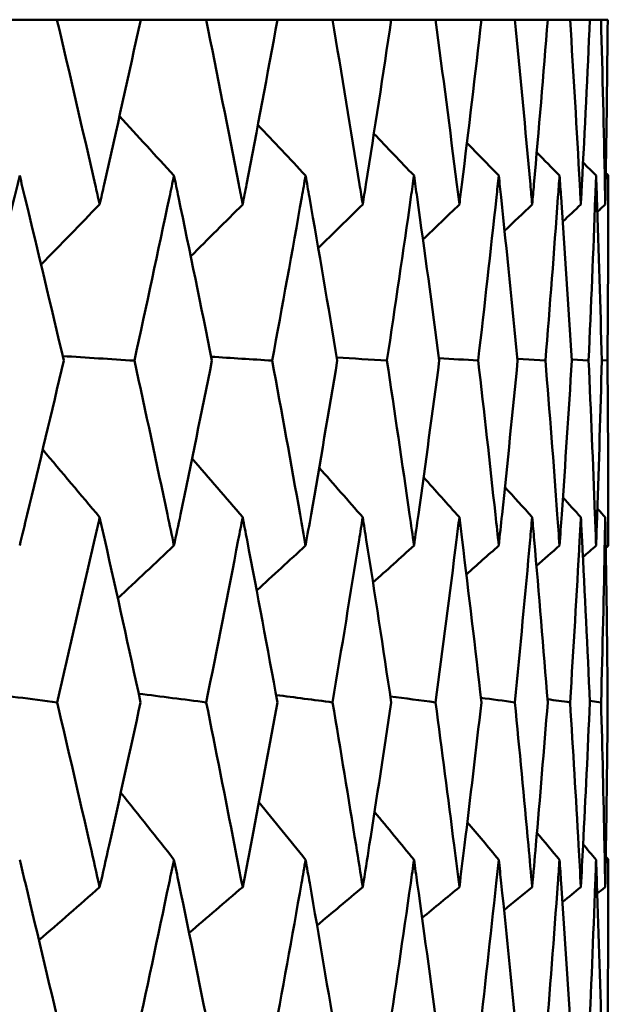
# Model space of a CAD drawing. Header units: millimetres. Extents: x 61 to 1929, y 482 to 2664.
# Tile 59 of 219: x 577.47 to 579.37, y 567.07 to 570.26. Entities that reach past the tile are written whole.
import ezdxf

# ---------------------------------------------------------------- set-up
doc = ezdxf.new("R2010")
doc.units = ezdxf.units.MM
doc.header["$LTSCALE"] = 10
doc.layers.add('Widoczne (ISO)', color=7, linetype='Continuous', lineweight=50)

msp = doc.modelspace()

# ---------------------------------------------------------------- linework, layer by layer
at = {"layer": 'Widoczne (ISO)'}
for p, q in [((577.346494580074, 570.2568936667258), (577.5913024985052, 570.2568936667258)), ((577.8620064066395, 570.256893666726), (577.5913024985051, 570.2568936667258)), ((577.8620064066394, 570.2568936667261), (578.0736649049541, 570.2568936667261)), ((578.304555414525, 570.2568936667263), (578.0736649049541, 570.2568936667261)), ((578.304555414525, 570.2568936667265), (578.4822291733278, 570.2568936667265)), ((578.672395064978, 570.2568936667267), (578.4822291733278, 570.2568936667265)), ((578.6723950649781, 570.2568936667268), (578.8153828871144, 570.2568936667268)), ((578.964073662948, 570.256893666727), (578.8153828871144, 570.2568936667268)), ((578.9640736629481, 570.2568936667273), (579.071811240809, 570.2568936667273)), ((579.1784400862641, 570.2568936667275), (579.071811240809, 570.2568936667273)), ((579.1784400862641, 570.2568936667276), (579.2505022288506, 570.2568936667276)), ((579.3146483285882, 570.2568936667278), (579.2505022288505, 570.2568936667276)), ((579.3146483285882, 570.256893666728), (579.3507506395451, 570.256893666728)), ((579.3721608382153, 570.2568936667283), (579.3507506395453, 570.256893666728)), ((579.0803448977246, 569.160425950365), (579.1709585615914, 569.1542862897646)), ((579.25609599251, 569.1580701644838), (579.3104824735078, 569.1542862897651)), ((579.3532184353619, 569.1555861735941), (579.3713270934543, 569.1542862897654)), ((579.3143493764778, 568.0542968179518), (579.3507961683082, 568.0491296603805))]:
    msp.add_line(p, q, dxfattribs=at)
msp.add_circle((559.3742270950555, 532.2568936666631), 50.00000000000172, dxfattribs=at)
for points, knots in [([(577.5913024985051, 570.2568936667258), (577.6331374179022, 570.079272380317), (577.6742531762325, 569.9016224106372), (577.7195491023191, 569.7023986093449), (577.7244396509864, 569.6808417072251), (577.7293196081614, 569.6592844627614)], [0, 0, 0, 0, 0.06135238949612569, 0.06135238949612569, 0.06879633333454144, 0.06879633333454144, 0.06879633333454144, 0.06879633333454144]), ([(577.7293196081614, 569.6592844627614), (577.734194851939, 569.6808208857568), (577.7390599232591, 569.7023569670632), (577.7839718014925, 569.9015807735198), (577.8233373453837, 570.0792515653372), (577.8620064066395, 570.256893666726)], [0.05393723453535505, 0.05393723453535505, 0.05393723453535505, 0.05393723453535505, 0.06137398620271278, 0.06137398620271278, 0.122733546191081, 0.122733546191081, 0.122733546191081, 0.122733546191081]), ([(578.0736649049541, 570.2568936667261), (578.1096200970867, 570.0792723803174), (578.1448399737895, 569.9016224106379), (578.1835071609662, 569.7023986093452), (578.1876802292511, 569.6808417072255), (578.1918424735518, 569.6592844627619)], [0, 0, 0, 0, 0.06135238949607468, 0.06135238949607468, 0.06879633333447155, 0.06879633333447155, 0.06879633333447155, 0.06879633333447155]), ([(578.1918424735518, 569.6592844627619), (578.1960006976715, 569.6808208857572), (578.2001484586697, 569.7023569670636), (578.2384219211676, 569.9015807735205), (578.2718466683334, 570.0792515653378), (578.304555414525, 570.2568936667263)], [0.05393723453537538, 0.05393723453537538, 0.05393723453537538, 0.05393723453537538, 0.0613739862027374, 0.0613739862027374, 0.1227335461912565, 0.1227335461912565, 0.1227335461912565, 0.1227335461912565]), ([(578.4822291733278, 570.2568936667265), (578.5121627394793, 570.0792723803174), (578.5413477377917, 569.9016224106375), (578.573233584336, 569.7023986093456), (578.5766727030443, 569.6808417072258), (578.5801008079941, 569.6592844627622)], [0, 0, 0, 0, 0.06135238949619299, 0.06135238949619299, 0.06879633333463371, 0.06879633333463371, 0.06879633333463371, 0.06879633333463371]), ([(578.5801008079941, 569.6592844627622), (578.5835256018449, 569.6808208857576), (578.5869396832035, 569.7023569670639), (578.6184236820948, 569.9015807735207), (578.6457757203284, 570.079251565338), (578.672395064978, 570.2568936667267)], [0.05393723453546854, 0.05393723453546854, 0.05393723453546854, 0.05393723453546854, 0.06137398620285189, 0.06137398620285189, 0.1227335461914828, 0.1227335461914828, 0.1227335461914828, 0.1227335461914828]), ([(578.8153828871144, 570.2568936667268), (578.8391766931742, 570.0792723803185), (578.8622116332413, 569.9016224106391), (578.8871903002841, 569.702398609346), (578.8898818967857, 569.6808417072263), (578.8925623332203, 569.6592844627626)], [0, 0, 0, 0, 0.06135238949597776, 0.06135238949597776, 0.06879633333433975, 0.06879633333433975, 0.06879633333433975, 0.06879633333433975]), ([(578.8925623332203, 569.6592844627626), (578.8952401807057, 569.680820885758), (578.8979071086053, 569.7023569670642), (578.9224773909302, 569.9015807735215), (578.9436487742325, 570.0792515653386), (578.964073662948, 570.2568936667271)], [0.05393723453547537, 0.05393723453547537, 0.05393723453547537, 0.05393723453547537, 0.06137398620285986, 0.06137398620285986, 0.1227335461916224, 0.1227335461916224, 0.1227335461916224, 0.1227335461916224]), ([(579.071811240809, 570.2568936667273), (579.0893713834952, 570.0792723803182), (579.1061653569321, 569.9016224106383), (579.1241382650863, 569.7023986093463), (579.1260717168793, 569.6808417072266), (579.1279939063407, 569.659284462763)], [0, 0, 0, 0, 0.06135238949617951, 0.06135238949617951, 0.06879633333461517, 0.06879633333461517, 0.06879633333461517, 0.06879633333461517]), ([(579.1279939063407, 569.659284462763), (579.1299142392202, 569.6808208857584), (579.1318234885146, 569.7023569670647), (579.1493830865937, 569.9015807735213), (579.1642902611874, 570.0792515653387), (579.1784400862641, 570.2568936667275)], [0.05393723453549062, 0.05393723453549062, 0.05393723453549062, 0.05393723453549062, 0.06137398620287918, 0.06137398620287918, 0.1227335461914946, 0.1227335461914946, 0.1227335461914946, 0.1227335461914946]), ([(579.2505022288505, 570.2568936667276), (579.2617594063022, 570.0792723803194), (579.2722461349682, 569.9016224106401), (579.2831423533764, 569.7023986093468), (579.28431003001, 569.680841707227), (579.2854663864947, 569.6592844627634)], [0, 0, 0, 0, 0.06135238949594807, 0.06135238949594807, 0.06879633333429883, 0.06879633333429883, 0.06879633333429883, 0.06879633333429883]), ([(579.2854663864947, 569.6592844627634), (579.2866216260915, 569.6808208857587), (579.287765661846, 569.702356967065), (579.298245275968, 569.9015807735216), (579.3068294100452, 570.0792515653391), (579.3146483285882, 570.2568936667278)], [0.05393723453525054, 0.05393723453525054, 0.05393723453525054, 0.05393723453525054, 0.06137398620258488, 0.06137398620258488, 0.1227335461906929, 0.1227335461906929, 0.1227335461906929, 0.1227335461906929]), ([(579.3507506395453, 570.256893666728), (579.355660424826, 570.0792723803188), (579.3597985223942, 569.9016224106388), (579.3635750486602, 569.7023986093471), (579.3639723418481, 569.6808417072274), (579.3643583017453, 569.6592844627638)], [0, 0, 0, 0, 0.06135238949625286, 0.06135238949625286, 0.06879633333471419, 0.06879633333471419, 0.06879633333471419, 0.06879633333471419]), ([(579.3643583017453, 569.6592844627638), (579.3647438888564, 569.6808208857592), (579.3651181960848, 569.7023569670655), (579.3684764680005, 569.9015807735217), (579.3707036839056, 570.0792515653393), (579.3721608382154, 570.2568936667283)], [0.05393723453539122, 0.05393723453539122, 0.05393723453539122, 0.05393723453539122, 0.06137398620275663, 0.06137398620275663, 0.1227335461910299, 0.1227335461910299, 0.1227335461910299, 0.1227335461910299]), ([(577.4707681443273, 569.7526744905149), (577.4651379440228, 569.7294635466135), (577.4594963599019, 569.706252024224), (577.4109287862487, 569.5068245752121), (577.36735702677, 569.3305695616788), (577.3231341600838, 569.1542862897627)], [0.05804162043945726, 0.05804162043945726, 0.05804162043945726, 0.05804162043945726, 0.06605558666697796, 0.06605558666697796, 0.1268939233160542, 0.1268939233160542, 0.1268939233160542, 0.1268939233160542]), ([(577.6131541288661, 569.154286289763), (577.5720268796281, 569.3305425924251), (577.5301888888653, 569.5067706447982), (577.482029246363, 569.7061981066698), (577.4764048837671, 569.7294365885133), (577.4707681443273, 569.7526744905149)], [0.005238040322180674, 0.005238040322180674, 0.005238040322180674, 0.005238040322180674, 0.06606705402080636, 0.06606705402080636, 0.07409032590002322, 0.07409032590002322, 0.07409032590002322, 0.07409032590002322]), ([(577.9697568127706, 569.7526744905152), (577.9648889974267, 569.7294635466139), (577.9600094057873, 569.7062520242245), (577.9179851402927, 569.5068245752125), (577.8801726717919, 569.3305695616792), (577.841686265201, 569.154286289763)], [0.05804162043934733, 0.05804162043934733, 0.05804162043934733, 0.05804162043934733, 0.06605558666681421, 0.06605558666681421, 0.1268939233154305, 0.1268939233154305, 0.1268939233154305, 0.1268939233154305]), ([(578.0924346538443, 569.1542862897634), (578.0571281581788, 569.3305425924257), (578.0210961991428, 569.5067706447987), (577.9794911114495, 569.7061981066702), (577.9746302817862, 569.7294365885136), (577.9697568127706, 569.7526744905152)], [0.005238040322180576, 0.005238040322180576, 0.005238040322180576, 0.005238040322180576, 0.06606705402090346, 0.06606705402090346, 0.07409032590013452, 0.07409032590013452, 0.07409032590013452, 0.07409032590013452]), ([(578.3953574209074, 569.7526744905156), (578.3912712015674, 569.7294635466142), (578.3871728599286, 569.7062520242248), (578.3518577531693, 569.5068245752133), (578.319953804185, 569.3305695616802), (578.2873557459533, 569.1542862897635)], [0.05804162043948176, 0.05804162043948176, 0.05804162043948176, 0.05804162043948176, 0.0660555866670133, 0.0660555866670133, 0.1268939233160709, 0.1268939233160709, 0.1268939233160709, 0.1268939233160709]), ([(578.4978429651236, 569.1542862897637), (578.4684965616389, 569.3305425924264), (578.4384128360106, 569.5067706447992), (578.4035264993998, 569.7061981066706), (578.399448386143, 569.729436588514), (578.3953574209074, 569.7526744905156)], [0.005238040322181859, 0.005238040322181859, 0.005238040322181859, 0.005238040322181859, 0.06606705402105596, 0.06606705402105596, 0.07409032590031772, 0.07409032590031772, 0.07409032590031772, 0.07409032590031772]), ([(578.7458903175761, 569.7526744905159), (578.7426018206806, 569.7294635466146), (578.7393009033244, 569.7062520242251), (578.710834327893, 569.5068245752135), (578.684964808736, 569.3305695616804), (578.658383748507, 569.1542862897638)], [0.05804162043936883, 0.05804162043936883, 0.05804162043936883, 0.05804162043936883, 0.0660555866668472, 0.0660555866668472, 0.1268939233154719, 0.1268939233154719, 0.1268939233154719, 0.1268939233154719]), ([(578.8277791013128, 569.1542862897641), (578.8045086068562, 569.3305425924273), (578.7804918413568, 569.5067706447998), (578.7524619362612, 569.7061981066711), (578.7491826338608, 569.7294365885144), (578.7458903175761, 569.7526744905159)], [0.005238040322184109, 0.005238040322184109, 0.005238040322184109, 0.005238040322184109, 0.0660670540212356, 0.0660670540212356, 0.07409032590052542, 0.07409032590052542, 0.07409032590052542, 0.07409032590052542]), ([(579.0199721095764, 569.7526744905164), (579.0174943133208, 569.7294635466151), (579.0150038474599, 569.7062520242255), (578.9934981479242, 569.5068245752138), (578.9737651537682, 569.3305695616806), (578.9533059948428, 569.1542862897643)], [0.0580416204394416, 0.0580416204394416, 0.0580416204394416, 0.0580416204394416, 0.06605558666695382, 0.06605558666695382, 0.1268939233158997, 0.1268939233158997, 0.1268939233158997, 0.1268939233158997]), ([(579.0809409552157, 569.1542862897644), (579.063838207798, 569.3305425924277), (579.0459831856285, 569.5067706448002), (579.0249203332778, 569.7061981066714), (579.022452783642, 569.7294365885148), (579.0199721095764, 569.7526744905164)], [0.005238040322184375, 0.005238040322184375, 0.005238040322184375, 0.005238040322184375, 0.0660670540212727, 0.0660670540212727, 0.07409032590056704, 0.07409032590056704, 0.07409032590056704, 0.07409032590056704]), ([(579.2165211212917, 569.7526744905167), (579.2148638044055, 569.7294635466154), (579.2131936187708, 569.7062520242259), (579.1987336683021, 569.5068245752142), (579.1852150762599, 569.3305695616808), (579.1709585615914, 569.1542862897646)], [0.0580416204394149, 0.0580416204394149, 0.0580416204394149, 0.0580416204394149, 0.06605558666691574, 0.06605558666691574, 0.1268939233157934, 0.1268939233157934, 0.1268939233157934, 0.1268939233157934]), ([(579.2563294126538, 569.1542862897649), (579.2454619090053, 569.3305425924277), (579.2338390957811, 569.5067706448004), (579.2198264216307, 569.7061981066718), (579.218180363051, 569.7294365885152), (579.2165211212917, 569.7526744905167)], [0.005238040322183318, 0.005238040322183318, 0.005238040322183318, 0.005238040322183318, 0.0660670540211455, 0.0660670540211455, 0.07409032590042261, 0.07409032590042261, 0.07409032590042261, 0.07409032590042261]), ([(579.3347616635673, 569.7526744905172), (579.3339313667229, 569.7294635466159), (579.3330880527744, 569.7062520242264), (579.3257309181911, 569.5068245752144), (579.3184800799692, 569.330569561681), (579.3104824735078, 569.1542862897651)], [0.05804162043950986, 0.05804162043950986, 0.05804162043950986, 0.05804162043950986, 0.0660555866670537, 0.0660555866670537, 0.1268939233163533, 0.1268939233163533, 0.1268939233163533, 0.1268939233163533]), ([(579.353252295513, 569.1542862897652), (579.3486629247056, 569.3305425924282), (579.3433181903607, 569.5067706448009), (579.3364109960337, 569.7061981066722), (579.335592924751, 569.7294365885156), (579.3347616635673, 569.7526744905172)], [0.005238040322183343, 0.005238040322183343, 0.005238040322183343, 0.005238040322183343, 0.06606705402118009, 0.06606705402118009, 0.07409032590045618, 0.07409032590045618, 0.07409032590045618, 0.07409032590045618]), ([(579.3742270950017, 569.7526744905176), (579.3742270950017, 569.7294635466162), (579.374213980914, 569.7062520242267), (579.373988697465, 569.5068245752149), (579.3730342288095, 569.3305695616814), (579.3713270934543, 569.1542862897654)], [0.05804162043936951, 0.05804162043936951, 0.05804162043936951, 0.05804162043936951, 0.06605558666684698, 0.06605558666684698, 0.1268939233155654, 0.1268939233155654, 0.1268939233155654, 0.1268939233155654]), ([(577.4707681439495, 568.5560427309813), (577.4788722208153, 568.5894861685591), (577.4869519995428, 568.6229291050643), (577.5349885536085, 568.8223537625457), (577.574372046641, 568.9883286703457), (577.6131541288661, 569.154286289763)], [0.04993807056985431, 0.04993807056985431, 0.04993807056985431, 0.04993807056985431, 0.06148209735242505, 0.06148209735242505, 0.1187778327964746, 0.1187778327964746, 0.1187778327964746, 0.1187778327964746]), ([(577.841686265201, 569.154286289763), (577.8779680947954, 568.9883489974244), (577.9136223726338, 568.8223944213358), (577.9557093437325, 568.6229697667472), (577.9627458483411, 568.5895064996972), (577.9697568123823, 568.5560427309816)], [0.004183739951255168, 0.004183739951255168, 0.004183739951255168, 0.004183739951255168, 0.06147247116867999, 0.06147247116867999, 0.07302351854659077, 0.07302351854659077, 0.07302351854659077, 0.07302351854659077]), ([(577.9697568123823, 568.5560427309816), (577.9767635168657, 568.5894861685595), (577.9837452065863, 568.6229291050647), (578.0252293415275, 568.8223537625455), (578.0591414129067, 568.9883286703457), (578.0924346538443, 569.1542862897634)], [0.04993807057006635, 0.04993807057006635, 0.04993807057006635, 0.04993807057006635, 0.06148209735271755, 0.06148209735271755, 0.1187778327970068, 0.1187778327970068, 0.1187778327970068, 0.1187778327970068]), ([(578.2873557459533, 569.1542862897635), (578.3180865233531, 568.9883489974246), (578.3481761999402, 568.8223944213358), (578.3835608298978, 568.6229697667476), (578.3894721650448, 568.5895064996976), (578.3953574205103, 568.556042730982)], [0.004183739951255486, 0.004183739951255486, 0.004183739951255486, 0.004183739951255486, 0.06147247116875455, 0.06147247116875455, 0.07302351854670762, 0.07302351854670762, 0.07302351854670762, 0.07302351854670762]), ([(578.3953574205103, 568.556042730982), (578.4012391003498, 568.5894861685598), (578.4070951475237, 568.622929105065), (578.4418631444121, 568.8223537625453), (578.4701699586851, 568.9883286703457), (578.4978429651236, 569.1542862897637)], [0.04993807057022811, 0.04993807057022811, 0.04993807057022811, 0.04993807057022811, 0.06148209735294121, 0.06148209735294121, 0.1187778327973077, 0.1187778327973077, 0.1187778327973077, 0.1187778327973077]), ([(578.658383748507, 569.1542862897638), (578.6834421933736, 568.9883489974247), (578.7078485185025, 568.8223944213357), (578.7363911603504, 568.6229697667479), (578.7411539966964, 568.5895064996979), (578.7458903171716, 568.5560427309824)], [0.004183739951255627, 0.004183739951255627, 0.004183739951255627, 0.004183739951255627, 0.06147247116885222, 0.06147247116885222, 0.07302351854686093, 0.07302351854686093, 0.07302351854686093, 0.07302351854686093]), ([(578.7458903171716, 568.5560427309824), (578.7506237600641, 568.5894861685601), (578.7553310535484, 568.6229291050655), (578.7832456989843, 568.822353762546), (578.8058355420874, 568.9883286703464), (578.8277791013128, 569.1542862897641)], [0.04993807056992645, 0.04993807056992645, 0.04993807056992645, 0.04993807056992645, 0.06148209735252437, 0.06148209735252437, 0.1187778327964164, 0.1187778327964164, 0.1187778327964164, 0.1187778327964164]), ([(578.9533059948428, 569.1542862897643), (578.9725932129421, 568.9883489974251), (578.9912198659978, 568.8223944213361), (579.0128078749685, 568.6229697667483), (579.0164034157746, 568.5895064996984), (579.0199721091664, 568.5560427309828)], [0.004183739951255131, 0.004183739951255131, 0.004183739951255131, 0.004183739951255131, 0.06147247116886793, 0.06147247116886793, 0.0730235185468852, 0.0730235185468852, 0.0730235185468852, 0.0730235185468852]), ([(579.0199721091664, 568.5560427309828), (579.023538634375, 568.5894861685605), (579.027078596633, 568.6229291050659), (579.0480297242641, 568.8223537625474), (579.0648134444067, 568.9883286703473), (579.0809409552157, 569.1542862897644)], [0.04993807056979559, 0.04993807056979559, 0.04993807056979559, 0.04993807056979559, 0.06148209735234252, 0.06148209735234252, 0.1187778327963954, 0.1187778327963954, 0.1187778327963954, 0.1187778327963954]), ([(579.1709585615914, 569.1542862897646), (579.1843984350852, 568.9883489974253), (579.1971719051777, 568.8223944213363), (579.2117200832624, 568.6229697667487), (579.2141341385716, 568.5895064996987), (579.2165211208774, 568.5560427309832)], [0.00418373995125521, 0.00418373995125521, 0.00418373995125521, 0.00418373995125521, 0.06147247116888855, 0.06147247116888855, 0.07302351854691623, 0.07302351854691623, 0.07302351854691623, 0.07302351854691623]), ([(579.2165211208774, 568.5560427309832), (579.2189066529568, 568.5894861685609), (579.2212653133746, 568.6229291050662), (579.2351702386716, 568.8223537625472), (579.2460815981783, 568.9883286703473), (579.2563294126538, 569.1542862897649)], [0.04993807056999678, 0.04993807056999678, 0.04993807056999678, 0.04993807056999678, 0.06148209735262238, 0.06148209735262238, 0.118777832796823, 0.118777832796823, 0.118777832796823, 0.118777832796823]), ([(579.3104824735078, 569.1542862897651), (579.3180219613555, 568.9883489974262), (579.3248918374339, 568.8223944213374), (579.3323427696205, 568.6229697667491), (579.3335658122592, 568.5895064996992), (579.3347616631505, 568.5560427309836)], [0.004183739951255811, 0.004183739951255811, 0.004183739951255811, 0.004183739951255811, 0.0614724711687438, 0.0614724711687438, 0.07302351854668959, 0.07302351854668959, 0.07302351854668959, 0.07302351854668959]), ([(579.3347616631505, 568.5560427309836), (579.3359567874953, 568.5894861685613), (579.3371248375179, 568.6229291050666), (579.343928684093, 568.822353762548), (579.3489246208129, 568.9883286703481), (579.353252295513, 569.1542862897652)], [0.04993807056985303, 0.04993807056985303, 0.04993807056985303, 0.04993807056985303, 0.06148209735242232, 0.06148209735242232, 0.1187778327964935, 0.1187778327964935, 0.1187778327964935, 0.1187778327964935]), ([(579.3713270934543, 569.1542862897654), (579.3729364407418, 568.9883489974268), (579.3738756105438, 568.8223944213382), (579.3741998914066, 568.6229697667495), (579.3742270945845, 568.5895064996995), (579.3742270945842, 568.556042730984)], [0.004183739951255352, 0.004183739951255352, 0.004183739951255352, 0.004183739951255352, 0.06147247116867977, 0.06147247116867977, 0.073023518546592, 0.073023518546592, 0.073023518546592, 0.073023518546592]), ([(577.7293196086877, 568.6479968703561), (577.7238021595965, 568.6235352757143), (577.7182718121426, 568.5990732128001), (577.6730432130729, 568.3994776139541), (577.6326955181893, 568.2243134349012), (577.591690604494, 568.0491296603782)], [0.06241522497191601, 0.06241522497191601, 0.06241522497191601, 0.06241522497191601, 0.07085459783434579, 0.07085459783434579, 0.1312741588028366, 0.1312741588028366, 0.1312741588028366, 0.1312741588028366]), ([(577.8616476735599, 568.0491296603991), (577.8237495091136, 568.2242787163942), (577.7851512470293, 568.3994081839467), (577.7403564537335, 568.5990037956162), (577.7348448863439, 568.6235005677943), (577.7293196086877, 568.6479968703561)], [0.01044348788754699, 0.01044348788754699, 0.01044348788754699, 0.01044348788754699, 0.07085106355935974, 0.07085106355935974, 0.07930240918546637, 0.07930240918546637, 0.07930240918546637, 0.07930240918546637]), ([(578.1918424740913, 568.6479968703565), (578.1871364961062, 568.6235352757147), (578.182417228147, 568.5990732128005), (578.1438032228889, 568.3994776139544), (578.1092395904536, 568.2243134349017), (578.073998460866, 568.0491296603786)], [0.06241522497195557, 0.06241522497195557, 0.06241522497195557, 0.06241522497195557, 0.07085459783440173, 0.07085459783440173, 0.1312741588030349, 0.1312741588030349, 0.1312741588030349, 0.1312741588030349]), ([(578.3042519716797, 568.0491296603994), (578.2721945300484, 568.2242787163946), (578.2394230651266, 568.399408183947), (578.2012537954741, 568.5990037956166), (578.1965551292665, 568.6235005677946), (578.1918424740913, 568.6479968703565)], [0.01044348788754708, 0.01044348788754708, 0.01044348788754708, 0.01044348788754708, 0.07085106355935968, 0.07085106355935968, 0.079302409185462, 0.079302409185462, 0.079302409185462, 0.079302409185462]), ([(578.5801008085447, 568.6479968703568), (578.5762248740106, 568.6235352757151), (578.5723353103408, 568.5990732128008), (578.5404882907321, 568.3994776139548), (578.5118451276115, 568.2243134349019), (578.48250686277, 568.049129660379)], [0.06241522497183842, 0.06241522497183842, 0.06241522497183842, 0.06241522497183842, 0.0708545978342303, 0.0708545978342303, 0.1312741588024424, 0.1312741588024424, 0.1312741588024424, 0.1312741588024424]), ([(578.672148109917, 568.0491296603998), (578.6460579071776, 568.2242787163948), (578.6192425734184, 568.3994081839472), (578.5878494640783, 568.5990037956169), (578.5839822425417, 568.6235005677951), (578.5801008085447, 568.6479968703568)], [0.01044348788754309, 0.01044348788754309, 0.01044348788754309, 0.01044348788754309, 0.07085106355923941, 0.07085106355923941, 0.07930240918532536, 0.07930240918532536, 0.07930240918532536, 0.07930240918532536]), ([(578.89256233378, 568.6479968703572), (578.8895317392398, 568.6235352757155), (578.8864872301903, 568.5990732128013), (578.8615328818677, 568.3994776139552), (578.8389232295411, 568.2243134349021), (578.8156036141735, 568.0491296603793)], [0.06241522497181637, 0.06241522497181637, 0.06241522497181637, 0.06241522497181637, 0.07085459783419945, 0.07085459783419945, 0.1312741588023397, 0.1312741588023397, 0.1312741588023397, 0.1312741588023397]), ([(578.9638841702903, 568.0491296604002), (578.9438641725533, 568.2242787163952), (578.9231107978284, 568.3994081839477), (578.8986177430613, 568.5990037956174), (578.895597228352, 568.6235005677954), (578.89256233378, 568.6479968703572)], [0.01044348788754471, 0.01044348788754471, 0.01044348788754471, 0.01044348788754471, 0.07085106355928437, 0.07085106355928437, 0.07930240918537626, 0.07930240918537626, 0.07930240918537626, 0.07930240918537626]), ([(579.1279939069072, 568.6479968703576), (579.1258206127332, 568.6235352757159), (579.12363317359, 568.5990732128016), (579.105669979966, 568.3994776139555), (579.0891830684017, 568.2243134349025), (579.071974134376, 568.0491296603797)], [0.06241522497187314, 0.06241522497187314, 0.06241522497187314, 0.06241522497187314, 0.07085459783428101, 0.07085459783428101, 0.1312741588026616, 0.1312741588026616, 0.1312741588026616, 0.1312741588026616]), ([(579.1783088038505, 568.0491296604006), (579.1644380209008, 568.2242787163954), (579.149828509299, 568.3994081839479), (579.1323321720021, 568.5990037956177), (579.1301702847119, 568.6235005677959), (579.1279939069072, 568.6479968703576)], [0.01044348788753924, 0.01044348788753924, 0.01044348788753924, 0.01044348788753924, 0.07085106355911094, 0.07085106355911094, 0.07930240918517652, 0.07930240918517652, 0.07930240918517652, 0.07930240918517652]), ([(579.2854663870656, 568.647996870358), (579.2841589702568, 568.6235352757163), (579.2828372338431, 568.599073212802), (579.2719360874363, 568.3994776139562), (579.2616369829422, 568.2243134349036), (579.250606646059, 568.0491296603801)], [0.0624152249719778, 0.0624152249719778, 0.0624152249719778, 0.0624152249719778, 0.07085459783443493, 0.07085459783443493, 0.1312741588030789, 0.1312741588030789, 0.1312741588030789, 0.1312741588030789]), ([(579.3145757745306, 568.049129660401), (579.3069089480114, 568.2242787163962), (579.2985009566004, 568.3994081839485), (579.2880703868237, 568.5990037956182), (579.2867756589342, 568.6235005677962), (579.2854663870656, 568.647996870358)], [0.01044348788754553, 0.01044348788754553, 0.01044348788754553, 0.01044348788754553, 0.0708510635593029, 0.0708510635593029, 0.07930240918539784, 0.07930240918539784, 0.07930240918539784, 0.07930240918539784]), ([(579.3643583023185, 568.6479968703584), (579.3639219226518, 568.6235352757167), (579.3634711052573, 568.5990732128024), (579.3596750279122, 568.3994776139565), (579.3556043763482, 568.2243134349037), (579.3507961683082, 568.0491296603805)], [0.06241522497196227, 0.06241522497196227, 0.06241522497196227, 0.06241522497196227, 0.07085459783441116, 0.07085459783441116, 0.1312741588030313, 0.1312741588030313, 0.1312741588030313, 0.1312741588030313]), ([(579.3721472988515, 568.0491296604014), (579.3707146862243, 568.2242787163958), (579.3685413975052, 568.3994081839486), (579.3652177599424, 568.5990037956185), (579.364795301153, 568.6235005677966), (579.3643583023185, 568.6479968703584)], [0.01044348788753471, 0.01044348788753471, 0.01044348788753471, 0.01044348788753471, 0.07085106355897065, 0.07085106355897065, 0.07930240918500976, 0.07930240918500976, 0.07930240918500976, 0.07930240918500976]), ([(577.591690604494, 568.0491296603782), (577.6278580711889, 567.8950760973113), (577.6634972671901, 567.7410146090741), (577.7088893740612, 567.5418297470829), (577.719127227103, 567.4967055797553), (577.7293196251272, 567.4515811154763)], [0.00838421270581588, 0.00838421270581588, 0.00838421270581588, 0.00838421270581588, 0.06155515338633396, 0.06155515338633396, 0.07712864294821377, 0.07712864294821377, 0.07712864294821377, 0.07712864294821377]), ([(577.7293196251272, 567.4515811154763), (577.7395075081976, 567.4966855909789), (577.7496501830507, 567.5417897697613), (577.7942419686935, 567.7409746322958), (577.8282094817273, 567.8950561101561), (577.8616476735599, 568.0491296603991)], [0.04598620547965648, 0.04598620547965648, 0.04598620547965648, 0.04598620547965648, 0.0615527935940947, 0.0615527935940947, 0.114730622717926, 0.114730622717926, 0.114730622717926, 0.114730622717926]), ([(578.073998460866, 568.0491296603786), (578.1050821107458, 567.8950760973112), (578.1356240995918, 567.7410146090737), (578.174409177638, 567.5418297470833), (578.1831491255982, 567.4967055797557), (578.1918424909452, 567.4515811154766)], [0.008384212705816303, 0.008384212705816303, 0.008384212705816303, 0.008384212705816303, 0.0615551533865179, 0.0615551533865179, 0.07712864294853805, 0.07712864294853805, 0.07712864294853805, 0.07712864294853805]), ([(578.1918424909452, 567.4515811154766), (578.2005320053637, 567.4966855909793), (578.2091751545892, 567.5417897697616), (578.2471397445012, 567.7409746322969), (578.2759671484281, 567.8950561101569), (578.3042519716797, 568.0491296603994)], [0.04598620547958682, 0.04598620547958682, 0.04598620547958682, 0.04598620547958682, 0.06155279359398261, 0.06155279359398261, 0.114730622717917, 0.114730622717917, 0.114730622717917, 0.114730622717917]), ([(578.48250686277, 568.049129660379), (578.5083840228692, 567.8950760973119), (578.5337082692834, 567.7410146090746), (578.5657332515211, 567.5418297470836), (578.572940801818, 567.496705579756), (578.5801008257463, 567.4515811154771)], [0.008384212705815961, 0.008384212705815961, 0.008384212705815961, 0.008384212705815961, 0.06155515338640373, 0.06155515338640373, 0.07712864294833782, 0.07712864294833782, 0.07712864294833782, 0.07712864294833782]), ([(578.5801008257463, 567.4515811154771), (578.5872576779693, 567.4966855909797), (578.5943671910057, 567.541789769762), (578.625554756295, 567.7409746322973), (578.6491282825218, 567.8950561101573), (578.672148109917, 568.0491296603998)], [0.04598620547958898, 0.04598620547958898, 0.04598620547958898, 0.04598620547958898, 0.0615527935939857, 0.0615527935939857, 0.1147306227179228, 0.1147306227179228, 0.1147306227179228, 0.1147306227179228]), ([(578.8156036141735, 568.0491296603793), (578.8361721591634, 567.8950760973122), (578.8561787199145, 567.741014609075), (578.8813172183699, 567.541829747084), (578.8869639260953, 567.4967055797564), (578.8925623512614, 567.4515811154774)], [0.008384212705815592, 0.008384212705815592, 0.008384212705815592, 0.008384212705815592, 0.06155515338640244, 0.06155515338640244, 0.07712864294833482, 0.07712864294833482, 0.07712864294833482, 0.07712864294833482]), ([(578.8925623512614, 567.4515811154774), (578.8981582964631, 567.4966855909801), (578.9037061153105, 567.5417897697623), (578.9279935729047, 567.7409746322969), (578.9462201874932, 567.8950561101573), (578.9638841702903, 568.0491296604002)], [0.04598620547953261, 0.04598620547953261, 0.04598620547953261, 0.04598620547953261, 0.0615527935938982, 0.0615527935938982, 0.114730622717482, 0.114730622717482, 0.114730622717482, 0.114730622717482]), ([(579.071974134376, 568.0491296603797), (579.0871528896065, 567.8950760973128), (579.1017628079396, 567.7410146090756), (579.1199156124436, 567.5418297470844), (579.1239791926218, 567.4967055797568), (579.1279939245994, 567.4515811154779)], [0.008384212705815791, 0.008384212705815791, 0.008384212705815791, 0.008384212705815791, 0.06155515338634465, 0.06155515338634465, 0.07712864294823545, 0.07712864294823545, 0.07712864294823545, 0.07712864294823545]), ([(579.1279939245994, 567.4515811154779), (579.1320068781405, 567.4966855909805), (579.1359711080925, 567.5417897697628), (579.1532626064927, 567.7409746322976), (579.166070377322, 567.8950561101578), (579.1783088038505, 568.0491296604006)], [0.04598620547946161, 0.04598620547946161, 0.04598620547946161, 0.04598620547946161, 0.0615527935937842, 0.0615527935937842, 0.1147306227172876, 0.1147306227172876, 0.1147306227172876, 0.1147306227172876]), ([(579.250606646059, 568.0491296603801), (579.2603357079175, 567.8950760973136), (579.2694913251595, 567.7410146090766), (579.2805867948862, 567.5418297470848), (579.2830512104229, 567.4967055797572), (579.2854664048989, 567.4515811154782)], [0.008384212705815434, 0.008384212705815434, 0.008384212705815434, 0.008384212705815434, 0.06155515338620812, 0.06155515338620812, 0.07712864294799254, 0.07712864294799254, 0.07712864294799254, 0.07712864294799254]), ([(579.2854664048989, 567.4515811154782), (579.2878805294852, 567.4966855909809), (579.2902455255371, 567.5417897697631), (579.3004728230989, 567.7409746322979), (579.3078112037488, 567.8950561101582), (579.3145757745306, 568.049129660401)], [0.04598620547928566, 0.04598620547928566, 0.04598620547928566, 0.04598620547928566, 0.06155279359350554, 0.06155279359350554, 0.1147306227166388, 0.1147306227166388, 0.1147306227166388, 0.1147306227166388]), ([(579.3507961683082, 568.0491296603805), (579.3550371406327, 567.8950760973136), (579.3587023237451, 567.7410146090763), (579.3626966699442, 567.5418297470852), (579.363552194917, 567.4967055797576), (579.3643583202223, 567.4515811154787)], [0.008384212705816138, 0.008384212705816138, 0.008384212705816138, 0.008384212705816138, 0.06155515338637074, 0.06155515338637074, 0.07712864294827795, 0.07712864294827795, 0.07712864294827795, 0.07712864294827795]), ([(579.3643583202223, 567.4515811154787), (579.3651640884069, 567.4966855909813), (579.365920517, 567.5417897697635), (579.3690432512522, 567.7409746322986), (579.3708832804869, 567.8950561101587), (579.3721472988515, 568.0491296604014)], [0.04598620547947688, 0.04598620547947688, 0.04598620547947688, 0.04598620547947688, 0.06155279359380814, 0.06155279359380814, 0.1147306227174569, 0.1147306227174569, 0.1147306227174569, 0.1147306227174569]), ([(577.6123784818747, 566.9423369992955), (577.5719440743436, 567.1163676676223), (577.5308346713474, 567.2903860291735), (577.4829720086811, 567.4897038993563), (577.4768772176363, 567.5150250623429), (577.4707681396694, 567.5403459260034)], [0.01556036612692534, 0.01556036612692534, 0.01556036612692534, 0.01556036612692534, 0.07555527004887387, 0.07555527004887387, 0.08428623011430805, 0.08428623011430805, 0.08428623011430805, 0.08428623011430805]), ([(577.9697568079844, 567.5403459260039), (577.964484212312, 567.5150694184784), (577.9591975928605, 567.4897926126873), (577.9174003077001, 567.2904747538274), (577.8802371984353, 567.1164120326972), (577.8424118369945, 566.9423369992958)], [0.0668627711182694, 0.0668627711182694, 0.0668627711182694, 0.0668627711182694, 0.07557847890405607, 0.07557847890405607, 0.1355889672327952, 0.1355889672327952, 0.1355889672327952, 0.1355889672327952]), ([(578.0917687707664, 566.942336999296), (578.0570556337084, 567.1163676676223), (578.0216516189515, 567.2903860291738), (577.980305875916, 567.4897038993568), (577.9750386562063, 567.5150250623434), (577.9697568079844, 567.5403459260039)], [0.01556036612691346, 0.01556036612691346, 0.01556036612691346, 0.01556036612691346, 0.07555527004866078, 0.07555527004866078, 0.08428623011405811, 0.08428623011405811, 0.08428623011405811, 0.08428623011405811]), ([(578.3953574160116, 567.5403459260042), (578.3909314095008, 567.5150694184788), (578.386491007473, 567.4897926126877), (578.3513634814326, 567.290474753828), (578.3200069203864, 567.1164120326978), (578.2879702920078, 566.9423369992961)], [0.06686277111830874, 0.06686277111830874, 0.06686277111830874, 0.06686277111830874, 0.07557847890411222, 0.07557847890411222, 0.1355889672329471, 0.1355889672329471, 0.1355889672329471, 0.1355889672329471]), ([(578.4972894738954, 566.9423369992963), (578.4684346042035, 567.1163676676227), (578.4388757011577, 567.2903860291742), (578.4042100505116, 567.4897038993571), (578.3997911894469, 567.5150250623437), (578.3953574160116, 567.5403459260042)], [0.01556036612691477, 0.01556036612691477, 0.01556036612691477, 0.01556036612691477, 0.0755552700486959, 0.0755552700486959, 0.08428623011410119, 0.08428623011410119, 0.08428623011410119, 0.08428623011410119]), ([(578.7458903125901, 567.5403459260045), (578.7423283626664, 567.5150694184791), (578.7387517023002, 567.489792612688), (578.710432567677, 567.2904747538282), (578.6850063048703, 567.1164120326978), (578.65888484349, 566.9423369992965)], [0.06686277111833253, 0.06686277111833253, 0.06686277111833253, 0.06686277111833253, 0.07557847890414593, 0.07557847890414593, 0.1355889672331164, 0.1355889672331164, 0.1355889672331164, 0.1355889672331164]), ([(578.8273401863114, 566.9423369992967), (578.8044574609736, 567.1163676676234), (578.780860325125, 567.2903860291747), (578.7530115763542, 567.4897038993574), (578.7494585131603, 567.5150250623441), (578.7458903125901, 567.5403459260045)], [0.0155603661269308, 0.0155603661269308, 0.0155603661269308, 0.0155603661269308, 0.07555527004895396, 0.07555527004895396, 0.08428623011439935, 0.08428623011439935, 0.08428623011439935, 0.08428623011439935]), ([(579.0199721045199, 567.5403459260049), (579.0172882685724, 567.5150694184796), (579.0145894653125, 567.4897926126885), (578.993190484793, 567.2904747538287), (578.973794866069, 567.1164120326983), (578.9536916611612, 566.9423369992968)], [0.0668627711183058, 0.0668627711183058, 0.0668627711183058, 0.0668627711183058, 0.07557847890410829, 0.07557847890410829, 0.1355889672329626, 0.1355889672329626, 0.1355889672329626, 0.1355889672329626]), ([(579.0806183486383, 566.942336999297), (579.0637980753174, 567.1163676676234), (579.0462558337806, 567.290386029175), (579.0253338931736, 567.4897038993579), (579.0226606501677, 567.5150250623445), (579.0199721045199, 567.5403459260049)], [0.01556036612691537, 0.01556036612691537, 0.01556036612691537, 0.01556036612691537, 0.07555527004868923, 0.07555527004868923, 0.08428623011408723, 0.08428623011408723, 0.08428623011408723, 0.08428623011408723]), ([(579.2165211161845, 567.5403459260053), (579.2147259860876, 567.5150694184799), (579.2129156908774, 567.4897926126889), (579.1985213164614, 567.2904747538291), (579.1852328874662, 567.1164120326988), (579.1712272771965, 566.9423369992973)], [0.06686277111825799, 0.06686277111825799, 0.06686277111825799, 0.06686277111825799, 0.07557847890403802, 0.07557847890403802, 0.1355889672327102, 0.1355889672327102, 0.1355889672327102, 0.1355889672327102]), ([(579.256124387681, 566.9423369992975), (579.2454329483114, 567.116367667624), (579.2340148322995, 567.2903860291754), (579.2201022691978, 567.4897038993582), (579.2183193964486, 567.5150250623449), (579.2165211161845, 567.5403459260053)], [0.01556036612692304, 0.01556036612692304, 0.01556036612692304, 0.01556036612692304, 0.07555527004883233, 0.07555527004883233, 0.0842862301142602, 0.0842862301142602, 0.0842862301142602, 0.0842862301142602]), ([(579.3347616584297, 567.5403459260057), (579.3338623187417, 567.5150694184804), (579.3329476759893, 567.4897926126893), (579.3256147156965, 567.2904747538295), (579.3184859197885, 567.1164120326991), (579.310633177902, 566.9423369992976)], [0.06686277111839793, 0.06686277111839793, 0.06686277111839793, 0.06686277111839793, 0.07557847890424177, 0.07557847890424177, 0.1355889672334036, 0.1355889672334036, 0.1355889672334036, 0.1355889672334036]), ([(579.3531656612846, 566.9423369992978), (579.348645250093, 567.116367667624), (579.3433963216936, 567.2903860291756), (579.3365480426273, 567.4897038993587), (579.3356625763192, 567.5150250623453), (579.3347616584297, 567.5403459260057)], [0.01556036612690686, 0.01556036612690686, 0.01556036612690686, 0.01556036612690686, 0.07555527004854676, 0.07555527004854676, 0.08428623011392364, 0.08428623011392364, 0.08428623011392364, 0.08428623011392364]), ([(579.374227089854, 567.5403459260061), (579.3742270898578, 567.5150694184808), (579.3742117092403, 567.4897926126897), (579.3739691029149, 567.2904747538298), (579.3730280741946, 567.1164120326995), (579.3713591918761, 566.942336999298)], [0.06686277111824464, 0.06686277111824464, 0.06686277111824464, 0.06686277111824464, 0.07557847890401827, 0.07557847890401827, 0.1355889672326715, 0.1355889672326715, 0.1355889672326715, 0.1355889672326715])]:
    msp.add_open_spline(points, degree=3, knots=knots, dxfattribs=at)
for points in [[(577.9697568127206, 569.7526744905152), (577.9110011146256, 569.8167164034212), (577.8521889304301, 569.8806991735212), (577.7933210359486, 569.9446225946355)], [(578.3953574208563, 569.7526744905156), (578.3439704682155, 569.8074314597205), (578.2925412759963, 569.8621451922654), (578.2410703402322, 569.9168155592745)], [(578.745890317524, 569.7526744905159), (578.70266091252, 569.7979053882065), (578.6594021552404, 569.8431067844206), (578.6161143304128, 569.8882786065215)], [(579.0199721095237, 569.7526744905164), (578.9856836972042, 569.788049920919), (578.9513770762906, 569.8234073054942), (578.9170523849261, 569.8587466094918)], [(579.2165211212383, 569.7526744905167), (579.1919581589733, 569.7777651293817), (579.167385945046, 569.8028466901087), (579.1428045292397, 569.8279191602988)], [(579.3347616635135, 569.7526744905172), (579.3207178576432, 569.7669350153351), (579.3066710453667, 569.7811926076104), (579.2926212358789, 569.7954472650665)], [(579.3742270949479, 569.7526744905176), (579.3715162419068, 569.7554217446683), (579.3688052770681, 569.7581688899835), (579.3660942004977, 569.7609159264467)], [(577.7293196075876, 569.6592844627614), (577.6661955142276, 569.5945819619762), (577.6030330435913, 569.5299250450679), (577.5398342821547, 569.4653152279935)], [(578.1918424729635, 569.6592844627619), (578.1359128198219, 569.6033653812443), (578.0799537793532, 569.5474803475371), (578.0239667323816, 569.4916303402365)], [(578.5801008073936, 569.6592844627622), (578.532141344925, 569.6123034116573), (578.4841607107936, 569.5653463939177), (578.4361597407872, 569.5184139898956)], [(578.8925623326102, 569.6592844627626), (578.8533355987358, 569.6214731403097), (578.8140949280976, 569.5836773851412), (578.7748407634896, 569.5458974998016)], [(579.1279939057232, 569.6592844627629), (579.0982541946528, 569.6309595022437), (579.0685065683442, 569.6026432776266), (579.0387512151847, 569.5743359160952)], [(579.2854663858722, 569.6592844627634), (579.2659660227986, 569.640858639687), (579.2464622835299, 569.622436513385), (579.2269552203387, 569.6040181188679)], [(579.3643583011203, 569.6592844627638), (579.3558557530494, 569.6512821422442), (579.3473525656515, 569.6432805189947), (579.3388487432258, 569.6352795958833)], [(577.6097061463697, 569.1690558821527), (577.687032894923, 569.1641327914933), (577.7643596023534, 569.1592095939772), (577.841686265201, 569.154286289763)], [(578.0898914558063, 569.1669760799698), (578.1557129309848, 569.162746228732), (578.2215343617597, 569.1585162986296), (578.2873557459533, 569.1542862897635)], [(578.4960820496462, 569.1648571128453), (578.550182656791, 569.1613335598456), (578.6042832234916, 569.1578099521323), (578.658383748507, 569.1542862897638)], [(578.826670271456, 569.1626805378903), (578.868882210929, 569.1598824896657), (578.9110941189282, 569.1570844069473), (578.9533059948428, 569.1542862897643)], [(577.7293196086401, 568.6479968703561), (577.6680489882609, 568.7208812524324), (577.6067047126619, 568.793693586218), (577.5452880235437, 568.8664333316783)], [(578.1918424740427, 568.6479968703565), (578.1373351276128, 568.7112423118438), (578.0827709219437, 568.7744335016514), (578.0281506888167, 568.8375700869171)], [(578.5801008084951, 568.6479968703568), (578.5331673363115, 568.7013533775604), (578.4861925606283, 568.7546712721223), (578.4391769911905, 568.8079503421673)], [(578.8925623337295, 568.6479968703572), (578.854010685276, 568.6911228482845), (578.8154316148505, 568.7342236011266), (578.7768253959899, 568.7772990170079)], [(579.1279939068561, 568.6479968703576), (579.0986358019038, 568.6804470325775), (579.0692619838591, 568.7128829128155), (579.0398725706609, 568.7453044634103)], [(579.2854663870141, 568.647996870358), (579.2661256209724, 568.669205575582), (579.2467780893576, 568.6904081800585), (579.2274238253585, 568.7116046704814)], [(579.3643583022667, 568.6479968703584), (579.3558816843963, 568.6572554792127), (579.3474037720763, 568.6665129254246), (579.3389245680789, 568.6757692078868)], [(577.969756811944, 568.5560427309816), (577.9091854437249, 568.4992207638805), (577.8485851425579, 568.4424352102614), (577.7879572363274, 568.3856869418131)], [(578.3953574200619, 568.556042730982), (578.3425947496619, 568.5076535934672), (578.289810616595, 568.4592908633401), (578.2370058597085, 568.4109550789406)], [(578.7458903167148, 568.5560427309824), (578.7016850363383, 568.5162352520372), (578.6574649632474, 568.4764456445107), (578.613230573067, 568.4366742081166)], [(579.0199721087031, 568.5560427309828), (578.9850569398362, 568.5250397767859), (578.9501326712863, 568.4940476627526), (578.91519953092, 568.4630665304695)], [(579.2165211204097, 568.5560427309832), (579.1916176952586, 568.534148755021), (579.1667096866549, 568.512260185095), (579.1417971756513, 568.4903770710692)], [(579.33476166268, 568.5560427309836), (579.3205866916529, 568.5436545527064), (579.3064102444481, 568.5312681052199), (579.292232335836, 568.5188833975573)], [(579.3742270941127, 568.556042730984), (579.3715003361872, 568.5536643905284), (579.3687735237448, 568.5512861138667), (579.3660466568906, 568.5489079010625)], [(577.3380376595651, 568.0814216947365), (577.4225888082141, 568.0706582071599), (577.5071397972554, 568.0598941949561), (577.591690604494, 568.0491296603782)], [(577.8555801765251, 568.0771432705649), (577.9283864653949, 568.0678057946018), (578.0011925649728, 568.0584679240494), (578.073998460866, 568.0491296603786)], [(578.299911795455, 568.0728187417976), (578.3607770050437, 568.0649226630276), (578.4216420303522, 568.0570263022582), (578.48250686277, 568.049129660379)], [(578.6692728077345, 568.0684124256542), (578.7180498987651, 568.0619850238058), (578.7668268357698, 568.055557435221), (578.8156036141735, 568.0491296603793)], [(578.9621957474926, 568.06388594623), (578.998788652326, 568.0589672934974), (579.0353814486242, 568.0540485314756), (579.071974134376, 568.0491296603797)], [(579.1775107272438, 568.0591968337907), (579.2018760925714, 568.0558411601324), (579.2262413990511, 568.0524854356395), (579.250606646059, 568.0491296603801)], [(577.9697568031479, 567.5403459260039), (577.9124496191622, 567.6126139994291), (577.8550653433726, 567.6848186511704), (577.797606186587, 567.7569580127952)], [(578.3953574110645, 567.5403459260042), (578.3450302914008, 567.6023916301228), (578.2946450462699, 567.6643905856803), (578.2442031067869, 567.7263416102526)], [(578.7458903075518, 567.5403459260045), (578.7033716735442, 567.591816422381), (578.6608123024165, 567.6432547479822), (578.6182130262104, 567.6946602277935)], [(579.0199720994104, 567.5403459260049), (578.9860968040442, 567.5807812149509), (578.9521960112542, 567.6211966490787), (578.9182701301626, 567.6615919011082)], [(579.2165211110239, 567.5403459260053), (579.1921387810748, 567.5691616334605), (579.1677433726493, 567.5979672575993), (579.1433350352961, 567.6267626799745)], [(579.3347616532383, 567.5403459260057), (579.3207476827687, 567.5568099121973), (579.3067294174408, 567.5732706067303), (579.2927068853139, 567.589727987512)], [(579.3742270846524, 567.5403459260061), (579.371497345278, 567.5435465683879), (579.3687674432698, 567.5467470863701), (579.3660373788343, 567.5499474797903)], [(577.7293196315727, 567.451581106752), (577.6639562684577, 567.3942480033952), (577.5985654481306, 567.3369538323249), (577.5331466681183, 567.2796977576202)], [(578.1918424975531, 567.4515811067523), (578.1341540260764, 567.4022237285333), (578.0764446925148, 567.3528952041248), (578.0187141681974, 567.3035950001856)], [(578.5801008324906, 567.4515811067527), (578.5308276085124, 567.410275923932), (578.4815394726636, 567.3689909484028), (578.4322362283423, 567.3277258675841)], [(578.8925623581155, 567.451581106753), (578.8524220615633, 567.4184706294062), (578.8122720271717, 567.3853731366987), (578.7721121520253, 567.3522884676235)], [(579.1279939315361, 567.4515811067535), (579.0976854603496, 567.4268785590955), (579.0673715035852, 567.4021832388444), (579.0370520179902, 567.3774950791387)], [(579.285466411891, 567.4515811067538), (579.2656746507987, 567.4355776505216), (579.2458805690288, 567.4195772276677), (579.2260841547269, 567.4035798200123)], [(579.3643583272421, 567.4515811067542), (579.3557601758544, 567.4446561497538), (579.3471615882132, 567.4377317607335), (579.3385625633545, 567.4308079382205)]]:
    msp.add_open_spline(points, degree=3, dxfattribs=at)

doc.saveas('drawing.dxf')
